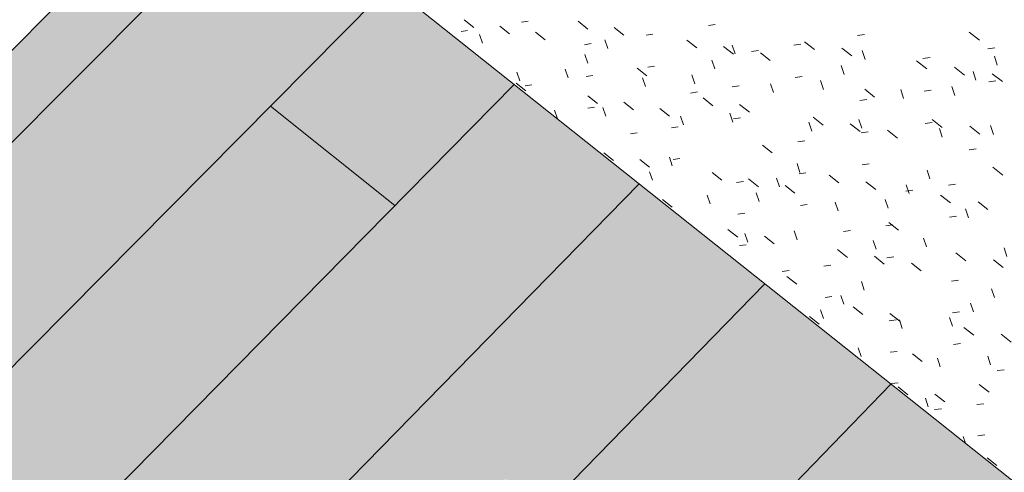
# Model space of a CAD drawing. Header units: centimetres. Extents: x 1151.07 to 1152.71, y 1902.53 to 1904.06.
# Tile 38 of 65: x 1152.04 to 1152.18, y 1903.35 to 1903.42. Entities that reach past the tile are written whole.
import ezdxf

# ---------------------------------------------------------------- set-up
doc = ezdxf.new("R2010")
doc.units = ezdxf.units.CM
for name, color, linetype, lineweight in [('Stropy', 7, 'Continuous', 9), ('Wzór powierzchni', 7, 'Continuous', 9), ('Wzór powierzchni-1', 250, 'Continuous', 9), ('Wzór powierzchni-4', 10, 'Continuous', 9), ('Wzór powierzchni-7', 9, 'Continuous', 9), ('Ściany', 7, 'Continuous', 9)]:
    doc.layers.add(name, color=color, linetype=linetype, lineweight=lineweight)
doc.layers.add('Wzór powierzchni-2', color=7, linetype='Continuous', lineweight=9, true_color=0xedebe7)

# ---------------------------------------------------------------- blocks, each defined once
blk = doc.blocks.new('FP_8-Aksono Kopia 1')
at = {"layer": 'Wzór powierzchni-2'}
h = blk.add_hatch(color=256, dxfattribs=at)
h.paths.add_polyline_path([(1152.18047, 1903.00093), (1152.20389, 1903.04115), (1152.17427, 1903.0658), (1152.16289, 1903.04503), (1152.15949, 1903.04141), (1152.1593, 1903.04144), (1152.15924, 1903.04147), (1152.15598, 1903.0442), (1152.14417, 1903.03142), (1152.17245, 1903.00766)])
h.paths.add_polyline_path([(1152.17072, 1903.06216), (1152.17085, 1903.06223), (1152.17065, 1903.06216), (1152.17068, 1903.06216)])
h.paths.add_polyline_path([(1152.09835, 1903.07461), (1152.12356, 1903.10144), (1152.12365, 1903.10136), (1152.12366, 1903.10167), (1152.12695, 1903.10518), (1152.10659, 1903.12213), (1152.09767, 1903.10299), (1152.09412, 1903.09928), (1152.09394, 1903.09931), (1152.09388, 1903.09935), (1152.08961, 1903.10297), (1152.07607, 1903.0886), (1152.09031, 1903.07664), (1152.09325, 1903.07988), (1152.09364, 1903.0799), (1152.09802, 1903.07623), (1152.09802, 1903.07573), (1152.09781, 1903.07505), (1152.09805, 1903.07485)])
h.paths.add_polyline_path([(1152.12814, 1903.09763), (1152.12807, 1903.09767), (1152.12813, 1903.09763)])
h.paths.add_polyline_path([(1152.10409, 1903.12088), (1152.10422, 1903.12095), (1152.10403, 1903.12088), (1152.10406, 1903.12088)])
h.paths.add_polyline_path([(1152.02687, 1903.13131), (1152.027, 1903.13153), (1152.02706, 1903.13146), (1152.02712, 1903.13158), (1152.02716, 1903.13162), (1152.02676, 1903.13155), (1152.02682, 1903.13156), (1152.02687, 1903.13132)])
h.paths.add_polyline_path([(1152.03252, 1903.13314), (1152.05764, 1903.15935), (1152.05766, 1903.15938), (1152.05775, 1903.15941), (1152.05782, 1903.15938), (1152.05783, 1903.15969), (1152.05944, 1903.16137), (1152.03979, 1903.17772), (1152.03187, 1903.1578), (1152.02841, 1903.15425), (1152.02822, 1903.15427), (1152.02817, 1903.15431), (1152.02397, 1903.15791), (1152.02399, 1903.15804), (1152.0252, 1903.16117), (1152.00933, 1903.14464), (1152.02211, 1903.13392), (1152.02231, 1903.13495), (1152.02234, 1903.13495), (1152.02241, 1903.13521), (1152.02243, 1903.13521), (1152.02247, 1903.13561), (1152.02607, 1903.13954), (1152.02646, 1903.13956), (1152.03076, 1903.13595), (1152.03076, 1903.13542), (1152.03062, 1903.13473), (1152.03079, 1903.13459)])
h.paths.add_polyline_path([(1152.26753, 1903.14128), (1152.28255, 1903.15759), (1152.27022, 1903.16757), (1152.26593, 1903.15705), (1152.26255, 1903.15344), (1152.26246, 1903.1534), (1152.26226, 1903.15347), (1152.25901, 1903.15611), (1152.25484, 1903.15159), (1152.25709, 1903.14977)])
h.paths.add_polyline_path([(1152.26285, 1903.15401), (1152.26286, 1903.15419), (1152.26285, 1903.15417)])
h.paths.add_polyline_path([(1152.26307, 1903.15477), (1152.26324, 1903.15498), (1152.26316, 1903.1549)])
h.paths.add_polyline_path([(1152.06224, 1903.15573), (1152.06217, 1903.15577), (1152.06223, 1903.15573)])
h.paths.add_polyline_path([(1152.26708, 1903.16459), (1152.26718, 1903.1647), (1152.26712, 1903.16475), (1152.26707, 1903.1646)])
h.paths.add_polyline_path([(1152.03713, 1903.17663), (1152.03726, 1903.1767), (1152.03707, 1903.17664), (1152.0371, 1903.17663)])
h.paths.add_polyline_path([(1151.95929, 1903.18805), (1151.95941, 1903.1882), (1151.95942, 1903.18809), (1151.95952, 1903.18831), (1151.95956, 1903.18836), (1151.95918, 1903.18831), (1151.95924, 1903.18828), (1151.95929, 1903.18806)])
h.paths.add_polyline_path([(1152.12791, 1903.26691), (1152.12796, 1903.26677), (1152.12795, 1903.26693)])
h.paths.add_polyline_path([(1151.96629, 1903.18868), (1151.96849, 1903.19094), (1151.9669, 1903.19232), (1151.9669, 1903.19247), (1151.98067, 1903.23363), (1151.98075, 1903.23357), (1151.98072, 1903.23387), (1151.98306, 1903.23626), (1151.96501, 1903.25125), (1151.95405, 1903.23973), (1151.95285, 1903.23853), (1151.95271, 1903.23847), (1151.9524, 1903.23864), (1151.94851, 1903.24188), (1151.94842, 1903.24205), (1151.94855, 1903.24228), (1151.94937, 1903.24315), (1151.95021, 1903.24404), (1151.96055, 1903.25519), (1151.96219, 1903.26019), (1151.96221, 1903.2602), (1151.96222, 1903.26103), (1151.96229, 1903.26312), (1151.96259, 1903.27178), (1151.96275, 1903.27683), (1151.96278, 1903.27786), (1151.96298, 1903.28283), (1151.96318, 1903.28923), (1151.96325, 1903.28985), (1151.96678, 1903.29343), (1151.96719, 1903.29343), (1151.96832, 1903.29268), (1151.99783, 1903.32254), (1151.99802, 1903.32499), (1152.00151, 1903.32853), (1152.00193, 1903.32853), (1152.00608, 1903.3255), (1152.00609, 1903.32494), (1152.00442, 1903.29497), (1152.00456, 1903.29503), (1152.02455, 1903.27861), (1152.05364, 1903.30826), (1152.05367, 1903.3083), (1152.05374, 1903.30833), (1152.05381, 1903.3083), (1152.05378, 1903.30857), (1152.05724, 1903.3121), (1152.05762, 1903.3121), (1152.0618, 1903.30871), (1152.06189, 1903.30836), (1152.06202, 1903.30841), (1152.07365, 1903.29896), (1152.09159, 1903.3173), (1152.09162, 1903.31735), (1152.09189, 1903.3179), (1152.09229, 1903.31871), (1152.09753, 1903.32919), (1152.09797, 1903.33011), (1152.09869, 1903.33154), (1152.09942, 1903.333), (1152.10699, 1903.34808), (1152.10705, 1903.34808), (1152.10706, 1903.34836), (1152.11024, 1903.35142), (1152.1106, 1903.35141), (1152.11481, 1903.34799), (1152.11481, 1903.34762), (1152.11429, 1903.34659), (1152.15109, 1903.31707), (1152.15196, 1903.31792), (1152.15232, 1903.31791), (1152.15657, 1903.3145), (1152.15657, 1903.31408), (1152.14066, 1903.28423), (1152.13831, 1903.27888), (1152.13552, 1903.26588), (1152.1321, 1903.26238), (1152.13198, 1903.26237), (1152.13184, 1903.26242), (1152.12772, 1903.26579), (1152.12765, 1903.2659), (1152.12812, 1903.26833), (1152.12075, 1903.26065), (1152.13965, 1903.24528), (1152.15614, 1903.26263), (1152.1566, 1903.2635), (1152.15821, 1903.26646), (1152.16572, 1903.28012), (1152.16655, 1903.28165), (1152.16681, 1903.28212), (1152.1725, 1903.29238), (1152.17258, 1903.29233), (1152.1726, 1903.29262), (1152.17575, 1903.29574), (1152.17611, 1903.29573), (1152.18039, 1903.2923), (1152.18044, 1903.29197), (1152.17983, 1903.29087), (1152.21732, 1903.26078), (1152.21818, 1903.26166), (1152.21855, 1903.26164), (1152.22287, 1903.25817), (1152.22292, 1903.25785), (1152.20573, 1903.22857), (1152.20312, 1903.22339), (1152.19937, 1903.21106), (1152.19596, 1903.2075), (1152.19589, 1903.20747), (1152.1957, 1903.20754), (1152.19144, 1903.21104), (1152.18723, 1903.20658), (1152.20675, 1903.1907), (1152.22307, 1903.20802), (1152.22312, 1903.20812), (1152.22368, 1903.20913), (1152.22517, 1903.2116), (1152.22873, 1903.21748), (1152.22894, 1903.21777), (1152.22984, 1903.21931), (1152.23004, 1903.2196), (1152.23094, 1903.22114), (1152.23115, 1903.22143), (1152.23221, 1903.22325), (1152.2324, 1903.22356), (1152.24085, 1903.23742), (1152.24094, 1903.23737), (1152.24095, 1903.23767), (1152.24407, 1903.24086), (1152.24444, 1903.24085), (1152.24879, 1903.23735), (1152.24885, 1903.23702), (1152.24819, 1903.23595), (1152.26669, 1903.22108), (1152.27153, 1903.22987), (1152.29993, 1903.26031), (1152.06728, 1903.44535), (1152.02634, 1903.40429), (1152.02566, 1903.40222), (1152.01921, 1903.39575), (1152.01849, 1903.39634), (1152.01849, 1903.39642), (1151.87766, 1903.25521), (1151.95473, 1903.19052), (1151.95479, 1903.19134), (1151.95489, 1903.19189), (1151.95492, 1903.19178), (1151.95495, 1903.19229), (1151.95855, 1903.19617), (1151.95893, 1903.19619), (1151.96315, 1903.19264), (1151.96315, 1903.19203), (1151.96308, 1903.19138), (1151.96559, 1903.18928)])
h.paths.add_polyline_path([(1152.25084, 1903.1923), (1152.25615, 1903.20194), (1152.23692, 1903.21746), (1152.23129, 1903.20811), (1152.23151, 1903.20794), (1152.2502, 1903.19282)])
h.paths.add_polyline_path([(1151.97753, 1903.20023), (1151.99146, 1903.21446), (1151.9915, 1903.21448), (1151.99157, 1903.21451), (1151.99164, 1903.21452), (1151.99161, 1903.21475), (1151.99326, 1903.21644), (1151.98527, 1903.22302), (1151.97948, 1903.20596)])
h.paths.add_polyline_path([(1152.22776, 1903.20439), (1152.22781, 1903.20442), (1152.22778, 1903.20442)])
h.paths.add_polyline_path([(1152.22771, 1903.20436), (1152.22781, 1903.20448), (1152.22772, 1903.20438)])
h.paths.add_polyline_path([(1152.19623, 1903.20811), (1152.19623, 1903.20831), (1152.19621, 1903.20828)])
h.paths.add_polyline_path([(1151.99598, 1903.21089), (1151.99602, 1903.21097), (1151.99592, 1903.2109), (1151.99598, 1903.21089)])
h.paths.add_polyline_path([(1152.22883, 1903.21758), (1152.22897, 1903.21789), (1152.22888, 1903.21766)])
h.paths.add_polyline_path([(1152.19955, 1903.21933), (1152.19964, 1903.21944), (1152.19958, 1903.21944), (1152.19955, 1903.21935)])
h.paths.add_polyline_path([(1152.22994, 1903.21941), (1152.23008, 1903.21972), (1152.22998, 1903.21949)])
h.paths.add_polyline_path([(1152.19961, 1903.21953), (1152.19966, 1903.21976), (1152.19961, 1903.21972), (1152.19961, 1903.21967)])
h.paths.add_polyline_path([(1152.23105, 1903.22124), (1152.23119, 1903.22156), (1152.23109, 1903.22133)])
h.paths.add_polyline_path([(1152.23327, 1903.22491), (1152.23337, 1903.22517), (1152.23337, 1903.22512)])
h.paths.add_polyline_path([(1152.20232, 1903.22498), (1152.20236, 1903.22502), (1152.20234, 1903.22501)])
h.paths.add_polyline_path([(1152.20227, 1903.22496), (1152.20235, 1903.22506), (1152.20228, 1903.22498)])
h.paths.add_polyline_path([(1152.2355, 1903.2286), (1152.23564, 1903.22892), (1152.23554, 1903.22869)])
h.paths.add_polyline_path([(1151.98514, 1903.22997), (1151.98518, 1903.23004), (1151.98507, 1903.22997), (1151.98514, 1903.22997)])
h.paths.add_polyline_path([(1152.23662, 1903.23045), (1152.23673, 1903.23072), (1152.23673, 1903.23067)])
h.paths.add_polyline_path([(1152.20028, 1903.23319), (1152.20531, 1903.24183), (1152.20552, 1903.24212), (1152.20573, 1903.24263), (1152.16937, 1903.27197), (1152.16412, 1903.26236), (1152.16421, 1903.26236), (1152.2002, 1903.23325)])
h.paths.add_polyline_path([(1152.24539, 1903.2333), (1152.24567, 1903.23377), (1152.24547, 1903.23371), (1152.24558, 1903.23371), (1152.24541, 1903.23335), (1152.24539, 1903.23332)])
h.paths.add_polyline_path([(1152.23886, 1903.23417), (1152.23901, 1903.23449), (1152.23891, 1903.23426)])
h.paths.add_polyline_path([(1152.20326, 1903.23824), (1152.20345, 1903.23864), (1152.2033, 1903.23832)])
h.paths.add_polyline_path([(1151.95327, 1903.23906), (1151.95388, 1903.23959), (1151.95346, 1903.23923), (1151.95335, 1903.23913)])
h.paths.add_polyline_path([(1152.20434, 1903.24008), (1152.20447, 1903.24039), (1152.20438, 1903.24016)])
h.paths.add_polyline_path([(1151.95492, 1903.24076), (1151.9554, 1903.2412), (1151.95615, 1903.24203), (1151.95608, 1903.24203), (1151.95579, 1903.24165), (1151.95507, 1903.2409)])
h.paths.add_polyline_path([(1152.20541, 1903.24193), (1152.20555, 1903.24224), (1152.20546, 1903.24202)])
h.paths.add_polyline_path([(1151.96405, 1903.25044), (1151.96455, 1903.2509), (1151.96417, 1903.25056)])
h.paths.add_polyline_path([(1152.21946, 1903.25415), (1152.21974, 1903.25462), (1152.21965, 1903.25456), (1152.21954, 1903.25429), (1152.21947, 1903.25416)])
h.paths.add_polyline_path([(1152.16061, 1903.25874), (1152.16072, 1903.2589), (1152.16063, 1903.25877)])
h.paths.add_polyline_path([(1152.16056, 1903.25872), (1152.16064, 1903.2588), (1152.16057, 1903.25874)])
h.paths.add_polyline_path([(1152.13257, 1903.26466), (1152.1327, 1903.26484), (1152.13263, 1903.26482), (1152.13258, 1903.26469)])
h.paths.add_polyline_path([(1152.13284, 1903.26543), (1152.13279, 1903.2655), (1152.13282, 1903.26544), (1152.13284, 1903.26543)])
h.paths.add_polyline_path([(1152.13284, 1903.26573), (1152.13296, 1903.26604), (1152.1329, 1903.26603), (1152.13288, 1903.26593)])
h.paths.add_polyline_path([(1151.9706, 1903.26888), (1151.99629, 1903.29488), (1151.99632, 1903.29491), (1151.9964, 1903.29493), (1151.99643, 1903.29493), (1151.99645, 1903.29577), (1151.99655, 1903.29764), (1151.99668, 1903.30129), (1151.97084, 1903.27504), (1151.9706, 1903.269)])
h.paths.add_polyline_path([(1152.13719, 1903.28069), (1152.13726, 1903.28076), (1152.1372, 1903.28071)])
h.paths.add_polyline_path([(1152.13724, 1903.28071), (1152.13728, 1903.28075), (1152.13726, 1903.28074)])
h.paths.add_polyline_path([(1152.17697, 1903.28831), (1152.17724, 1903.28879), (1152.17714, 1903.28873), (1152.17704, 1903.28844), (1152.17698, 1903.28832)])
h.paths.add_polyline_path([(1152.13509, 1903.28894), (1152.1373, 1903.29309), (1152.13801, 1903.29443), (1152.14015, 1903.2986), (1152.1046, 1903.32728), (1152.0997, 1903.3174), (1152.09983, 1903.31744), (1152.13509, 1903.28895)])
h.paths.add_polyline_path([(1152.00437, 1903.29498), (1152.0044, 1903.29507), (1152.00437, 1903.29503)])
h.paths.add_polyline_path([(1152.05819, 1903.30475), (1152.05823, 1903.30482), (1152.05813, 1903.30476), (1152.05819, 1903.30475)])
h.paths.add_polyline_path([(1152.15316, 1903.31054), (1152.15341, 1903.31102), (1152.15332, 1903.31097), (1152.15321, 1903.31066), (1152.15316, 1903.31055)])
h.paths.add_polyline_path([(1152.09618, 1903.31387), (1152.09625, 1903.31398), (1152.09618, 1903.31389)])
h.paths.add_polyline_path([(1152.09623, 1903.3139), (1152.09629, 1903.31398), (1152.09623, 1903.31391)])
h.paths.add_polyline_path([(1152.11139, 1903.34411), (1152.11163, 1903.3446), (1152.11154, 1903.34454), (1152.11149, 1903.34434), (1152.11139, 1903.34413)])
blk = doc.blocks.new('FP_17-Aksono Kopia 1')
at = {"layer": 'Wzór powierzchni-4'}
for p, q in [((1152.10425, 1903.41963), (1152.10568, 1903.41849)), ((1152.11376, 1903.41944), (1152.11276, 1903.41928)), ((1152.12115, 1903.41942), (1152.12259, 1903.41827)), ((1152.10477, 1903.41803), (1152.10379, 1903.41788)), ((1152.10954, 1903.41871), (1152.11097, 1903.41758)), ((1152.11484, 1903.4178), (1152.11628, 1903.41665)), ((1152.12651, 1903.41849), (1152.12796, 1903.41735)), ((1152.1415, 1903.41893), (1152.14048, 1903.41877)), ((1152.17918, 1903.41781), (1152.18068, 1903.41663)), ((1152.10696, 1903.41619), (1152.10652, 1903.41748)), ((1152.12555, 1903.41539), (1152.12511, 1903.41669)), ((1152.13225, 1903.41751), (1152.13124, 1903.41736)), ((1152.13731, 1903.41663), (1152.13877, 1903.41548)), ((1152.15474, 1903.41639), (1152.15622, 1903.41523)), ((1152.16364, 1903.41745), (1152.1626, 1903.4173)), ((1152.12309, 1903.41611), (1152.12209, 1903.41595)), ((1152.14275, 1903.4157), (1152.14421, 1903.41454)), ((1152.14447, 1903.41458), (1152.14403, 1903.41589)), ((1152.14793, 1903.41508), (1152.1469, 1903.41493)), ((1152.14821, 1903.41476), (1152.14967, 1903.4136)), ((1152.15418, 1903.41603), (1152.15315, 1903.41587)), ((1152.16027, 1903.41545), (1152.16174, 1903.41428)), ((1152.16373, 1903.41375), (1152.1633, 1903.41507)), ((1152.183, 1903.41546), (1152.18194, 1903.41531)), ((1152.1226, 1903.41319), (1152.12216, 1903.41449)), ((1152.14145, 1903.41236), (1152.14101, 1903.41367)), ((1152.17138, 1903.41355), (1152.17287, 1903.41238)), ((1152.17336, 1903.41404), (1152.17231, 1903.41388)), ((1152.18334, 1903.41291), (1152.18291, 1903.41424)), ((1152.11253, 1903.41056), (1152.11209, 1903.41185)), ((1152.11968, 1903.41101), (1152.11924, 1903.4123)), ((1152.1299, 1903.41247), (1152.13135, 1903.41132)), ((1152.13249, 1903.41275), (1152.13148, 1903.4126)), ((1152.16064, 1903.41152), (1152.1602, 1903.41284)), ((1152.17698, 1903.41259), (1152.17847, 1903.41142)), ((1152.18017, 1903.41066), (1152.17974, 1903.41199)), ((1152.12335, 1903.41138), (1152.12235, 1903.41123)), ((1152.13117, 1903.40972), (1152.13073, 1903.41101)), ((1152.13845, 1903.41016), (1152.13801, 1903.41147)), ((1152.15438, 1903.41122), (1152.15335, 1903.41107)), ((1152.15756, 1903.4093), (1152.15713, 1903.41061)), ((1152.18314, 1903.4106), (1152.18208, 1903.41044)), ((1152.1826, 1903.41163), (1152.18409, 1903.41046)), ((1152.11196, 1903.41023), (1152.11339, 1903.40909)), ((1152.11431, 1903.41001), (1152.11332, 1903.40986)), ((1152.13886, 1903.40893), (1152.13785, 1903.40877)), ((1152.14504, 1903.40984), (1152.14401, 1903.40969)), ((1152.15014, 1903.40885), (1152.1497, 1903.41016)), ((1152.16367, 1903.40934), (1152.16514, 1903.40818)), ((1152.16945, 1903.40798), (1152.16902, 1903.4093)), ((1152.17352, 1903.4092), (1152.17247, 1903.40904)), ((1152.17702, 1903.40842), (1152.17659, 1903.40975)), ((1152.12258, 1903.40835), (1152.12401, 1903.40721)), ((1152.13969, 1903.40805), (1152.14114, 1903.40689)), ((1152.164, 1903.40781), (1152.16295, 1903.40766)), ((1152.11809, 1903.40494), (1152.11765, 1903.40622)), ((1152.12361, 1903.40667), (1152.12261, 1903.40652)), ((1152.12526, 1903.40536), (1152.12483, 1903.40665)), ((1152.12792, 1903.40741), (1152.12936, 1903.40627)), ((1152.13329, 1903.40646), (1152.13473, 1903.40532)), ((1152.14512, 1903.40709), (1152.14657, 1903.40594)), ((1152.13678, 1903.40404), (1152.13635, 1903.40534)), ((1152.14409, 1903.40447), (1152.14366, 1903.40577)), ((1152.14525, 1903.40509), (1152.14423, 1903.40494)), ((1152.15604, 1903.40518), (1152.15751, 1903.40402)), ((1152.16325, 1903.40355), (1152.16282, 1903.40486)), ((1152.1737, 1903.40484), (1152.17518, 1903.40367)), ((1152.13602, 1903.40374), (1152.13501, 1903.4036)), ((1152.15581, 1903.40313), (1152.15538, 1903.40444)), ((1152.16154, 1903.40421), (1152.16301, 1903.40305)), ((1152.16706, 1903.40324), (1152.16854, 1903.40208)), ((1152.17367, 1903.40438), (1152.17262, 1903.40423)), ((1152.17518, 1903.4022), (1152.17475, 1903.40352)), ((1152.17929, 1903.40387), (1152.18077, 1903.40269)), ((1152.18277, 1903.40262), (1152.18234, 1903.40395)), ((1152.12992, 1903.40286), (1152.12892, 1903.40271)), ((1152.15477, 1903.40168), (1152.15374, 1903.40153)), ((1152.16417, 1903.40302), (1152.16313, 1903.40287)), ((1152.1485, 1903.40106), (1152.14995, 1903.39991)), ((1152.18021, 1903.40048), (1152.17915, 1903.40033)), ((1152.12497, 1903.39988), (1152.1264, 1903.39874)), ((1152.1303, 1903.39892), (1152.13174, 1903.39778)), ((1152.13513, 1903.39797), (1152.1347, 1903.39925)), ((1152.13625, 1903.39904), (1152.13524, 1903.39889)), ((1152.15407, 1903.397), (1152.15364, 1903.3983)), ((1152.16435, 1903.39825), (1152.16331, 1903.39811)), ((1152.17335, 1903.39602), (1152.17293, 1903.39733)), ((1152.18268, 1903.39775), (1152.18416, 1903.39657)), ((1152.13217, 1903.39582), (1152.13174, 1903.3971)), ((1152.14104, 1903.39699), (1152.14249, 1903.39584)), ((1152.14645, 1903.39602), (1152.1479, 1903.39487)), ((1152.15104, 1903.39484), (1152.15061, 1903.39613)), ((1152.15496, 1903.39694), (1152.15394, 1903.39679)), ((1152.15838, 1903.39659), (1152.15984, 1903.39543)), ((1152.14567, 1903.39564), (1152.14466, 1903.39549)), ((1152.15187, 1903.39504), (1152.15333, 1903.39389)), ((1152.16386, 1903.39561), (1152.16533, 1903.39445)), ((1152.17082, 1903.39437), (1152.16978, 1903.39423)), ((1152.17025, 1903.39384), (1152.16982, 1903.39515)), ((1152.17716, 1903.39524), (1152.17611, 1903.3951)), ((1152.13366, 1903.39297), (1152.1351, 1903.39182)), ((1152.14073, 1903.39231), (1152.1403, 1903.3936)), ((1152.14803, 1903.39269), (1152.14759, 1903.39398)), ((1152.16716, 1903.39167), (1152.16673, 1903.39297)), ((1152.17492, 1903.39363), (1152.17639, 1903.39247)), ((1152.15515, 1903.39222), (1152.15413, 1903.39207)), ((1152.15972, 1903.39129), (1152.1593, 1903.39259)), ((1152.17906, 1903.39026), (1152.17863, 1903.39157)), ((1152.18048, 1903.39264), (1152.18196, 1903.39147)), ((1152.14589, 1903.39094), (1152.14487, 1903.3908)), ((1152.17731, 1903.39048), (1152.17626, 1903.39033)), ((1152.14339, 1903.38852), (1152.14483, 1903.38737)), ((1152.16783, 1903.3892), (1152.1668, 1903.38906)), ((1152.16724, 1903.38956), (1152.1687, 1903.3884)), ((1152.14633, 1903.38665), (1152.1459, 1903.38793)), ((1152.14879, 1903.38753), (1152.15023, 1903.38638)), ((1152.15365, 1903.38701), (1152.15322, 1903.3883)), ((1152.16157, 1903.38835), (1152.16054, 1903.38821)), ((1152.17283, 1903.38594), (1152.17241, 1903.38724)), ((1152.1461, 1903.38626), (1152.14508, 1903.38613)), ((1152.15965, 1903.38554), (1152.1611, 1903.38439)), ((1152.16538, 1903.38558), (1152.16495, 1903.38688)), ((1152.18477, 1903.3845), (1152.18434, 1903.38581)), ((1152.16511, 1903.38454), (1152.16657, 1903.38338)), ((1152.168, 1903.38448), (1152.16696, 1903.38434)), ((1152.17721, 1903.38504), (1152.17868, 1903.38388)), ((1152.15864, 1903.38324), (1152.15761, 1903.3831)), ((1152.17061, 1903.38354), (1152.17207, 1903.38238)), ((1152.18276, 1903.38403), (1152.18423, 1903.38286)), ((1152.15245, 1903.38242), (1152.15143, 1903.38229)), ((1152.15214, 1903.38156), (1152.15359, 1903.38042)), ((1152.16361, 1903.37954), (1152.16319, 1903.38083)), ((1152.1776, 1903.381), (1152.17656, 1903.38087)), ((1152.18291, 1903.37841), (1152.18249, 1903.37971)), ((1152.15882, 1903.37857), (1152.1578, 1903.37843)), ((1152.16057, 1903.37743), (1152.16014, 1903.37871)), ((1152.16195, 1903.37707), (1152.16341, 1903.37592)), ((1152.1798, 1903.37628), (1152.17937, 1903.37757)), ((1152.15549, 1903.37561), (1152.15693, 1903.37446)), ((1152.15754, 1903.37533), (1152.15711, 1903.37661)), ((1152.16741, 1903.37605), (1152.16887, 1903.3749)), ((1152.17669, 1903.37416), (1152.17627, 1903.37545)), ((1152.17775, 1903.3763), (1152.17671, 1903.37616)), ((1152.16833, 1903.3751), (1152.1673, 1903.37497)), ((1152.16925, 1903.37385), (1152.16882, 1903.37514)), ((1152.1784, 1903.374), (1152.17986, 1903.37284)), ((1152.18393, 1903.37297), (1152.1854, 1903.37181)), ((1152.16315, 1903.36966), (1152.16272, 1903.37094)), ((1152.1779, 1903.37161), (1152.17686, 1903.37148)), ((1152.16849, 1903.37044), (1152.16747, 1903.37031)), ((1152.17076, 1903.37007), (1152.17221, 1903.36892)), ((1152.18235, 1903.36845), (1152.18193, 1903.36974)), ((1152.17488, 1903.36816), (1152.17446, 1903.36944)), ((1152.18435, 1903.36771), (1152.18331, 1903.36758)), ((1152.16866, 1903.36579), (1152.16763, 1903.36567)), ((1152.16864, 1903.36515), (1152.17009, 1903.364)), ((1152.18066, 1903.36553), (1152.18212, 1903.36437)), ((1152.1741, 1903.36411), (1152.17555, 1903.36295)), ((1152.17309, 1903.3622), (1152.17267, 1903.36348)), ((1152.18133, 1903.36267), (1152.18029, 1903.36254)), ((1152.17505, 1903.36192), (1152.17402, 1903.36179)), ((1152.17862, 1903.3568), (1152.17829, 1903.3578)), ((1152.18147, 1903.35803), (1152.18043, 1903.35791)), ((1152.18183, 1903.35466), (1152.18329, 1903.3535))]:
    blk.add_line(p, q, dxfattribs=at)
blk = doc.blocks.new('FP_34-Aksono Kopia 1')
at = {"layer": 'Wzór powierzchni-7'}
for p, q in [((1152.07485, 1903.43933), (1151.88526, 1903.24882)), ((1152.09322, 1903.42472), (1151.90374, 1903.23331)), ((1152.11168, 1903.41004), (1152.00479, 1903.30149)), ((1152.07551, 1903.40683), (1152.09398, 1903.39206)), ((1152.13022, 1903.39529), (1152.01976, 1903.28251)), ((1152.14885, 1903.38047), (1152.11516, 1903.34589)), ((1152.16757, 1903.36558), (1152.13389, 1903.33082))]:
    blk.add_line(p, q, dxfattribs=at)

msp = doc.modelspace()

# ---------------------------------------------------------------- linework, layer by layer
at = {"layer": 'Stropy'}
msp.add_line((1152.29896, 1903.26108), (1152.06728, 1903.44535), dxfattribs=at)
at = {"layer": 'Ściany'}
msp.add_line((1152.02784, 1903.4058), (1152.06728, 1903.44535), dxfattribs=at)

# ---------------------------------------------------------------- block references
at = {"layer": 'Wzór powierzchni'}
for name in ['FP_17-Aksono Kopia 1', 'FP_34-Aksono Kopia 1']:
    msp.add_blockref(name, (0, 0), dxfattribs=at)
at = {"layer": 'Wzór powierzchni-1'}
msp.add_blockref('FP_8-Aksono Kopia 1', (0, 0), dxfattribs=at)

doc.saveas('drawing.dxf')
